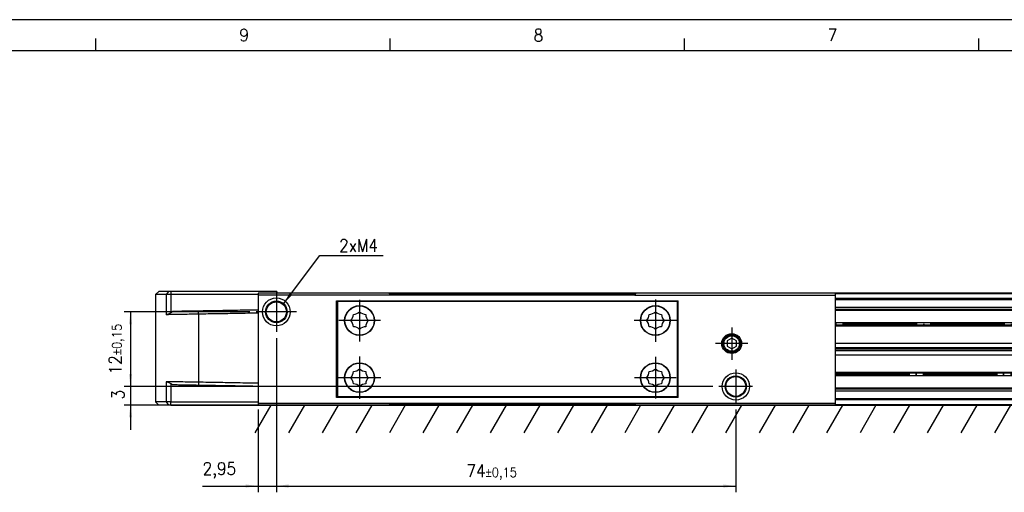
# Model space of a CAD drawing. Header units: millimetres. Extents: x -500 to 1397, y -592 to 328.
# Tile 4 of 15: x -351 to -192, y 252 to 328. Entities that reach past the tile are written whole.
import ezdxf

# ---------------------------------------------------------------- set-up
doc = ezdxf.new("R2010")
doc.units = ezdxf.units.MM
doc.linetypes.add('DOT_CENTER', pattern=[14, 12, -1, 0, -1])
doc.layers.add('1', color=7, linetype='Continuous')
doc.styles.add('CONVERTER_11', font='txt.shx', dxfattribs={"width": 0.9})
doc.dimstyles.new('ME10_DIM_30', dxfattribs={"dimtxt": 2, "dimasz": 2, "dimexe": 1, "dimexo": 1, "dimgap": 1, "dimtad": 1, "dimdsep": 46, "dimtxsty": 'CONVERTER_11', "dimsah": 1, "dimcen": 0.09, "dimclrd": 2, "dimclre": 2, "dimclrt": 2, "dimadec": 0, "dimazin": 0, "dimtol": 1, "dimtp": 0.15, "dimtm": 0.15, "dimtfac": 0.75, "dimtdec": 0, "dimtix": 1, "dimtmove": 0, "dimatfit": 3, "dimfxl": 1, "dimtolj": 1, "dimtzin": 0, "dimarcsym": 0})
doc.dimstyles.new('ME10_DIM_31', dxfattribs={"dimtxt": 2, "dimasz": 2, "dimexe": 1, "dimexo": 1, "dimgap": 1, "dimtad": 1, "dimdsep": 46, "dimtxsty": 'CONVERTER_11', "dimsah": 1, "dimcen": 0.09, "dimclrd": 2, "dimclre": 2, "dimclrt": 2, "dimadec": 0, "dimazin": 0, "dimtfac": 1, "dimtdec": 4, "dimtix": 1, "dimtmove": 0, "dimatfit": 3, "dimfxl": 1, "dimtolj": 1, "dimtzin": 0, "dimarcsym": 0})
doc.dimstyles.new('ME10_DIM_32', dxfattribs={"dimtxt": 2, "dimasz": 2, "dimexe": 1, "dimexo": 1, "dimgap": 1, "dimtad": 1, "dimdsep": 46, "dimtxsty": 'CONVERTER_11', "dimsah": 1, "dimcen": 0.09, "dimclrd": 2, "dimclre": 2, "dimclrt": 2, "dimadec": 0, "dimazin": 0, "dimtol": 1, "dimtp": 0.15, "dimtm": 0.15, "dimtfac": 0.75, "dimtdec": 0, "dimtix": 1, "dimtmove": 0, "dimatfit": 3, "dimfxl": 1, "dimtolj": 1, "dimtzin": 0, "dimarcsym": 0})
doc.dimstyles.new('ME10_DIM_35', dxfattribs={"dimtxt": 2, "dimasz": 2, "dimexe": 1, "dimexo": 1, "dimgap": 1, "dimtad": 1, "dimdsep": 46, "dimtxsty": 'CONVERTER_11', "dimsah": 1, "dimcen": 0.09, "dimclrd": 2, "dimclre": 2, "dimclrt": 2, "dimadec": 0, "dimazin": 0, "dimtfac": 1, "dimtdec": 4, "dimtix": 1, "dimtmove": 0, "dimatfit": 3, "dimfxl": 1, "dimtolj": 1, "dimtzin": 0, "dimarcsym": 0})
doc.dimstyles.get("Standard").update_dxf_attribs({"dimtxt": 0.18, "dimasz": 0.18, "dimexe": 0.18, "dimexo": 0.0625, "dimgap": 0.09, "dimtad": 0, "dimtih": 1, "dimtoh": 1, "dimdec": 4, "dimzin": 0, "dimdsep": 46, "dimtxsty": 'Standard', "dimcen": 0.09, "dimadec": 0, "dimazin": 0, "dimtfac": 1, "dimtdec": 4, "dimtofl": 0, "dimtmove": 0, "dimatfit": 3, "dimfxl": 1, "dimtolj": 1, "dimtzin": 0, "dimarcsym": 0})

# ---------------------------------------------------------------- blocks, each defined once
blk = doc.blocks.new('REGLA_S_CM-1240__36', base_point=(-328.8, 265.75))
at = {"color": 7, "linetype": 'Continuous'}
for p, q in [((-328.3, 284.05), (-328.8, 283.55)), ((-326.72, 284.05), (-328.3, 284.05)), ((-326.35, 284.05), (-326.72, 284.05)), ((-309.3, 284.05), (-326.35, 284.05)), ((-309.3, 284.05), (-309.3, 283.75)), ((-327.1, 283.55), (-328.8, 283.55)), ((-328.8, 283.55), (-328.8, 266.25)), ((-326.36, 283.55), (-327.1, 283.55)), ((-312.3, 283.55), (-326.36, 283.55)), ((-291.17, 283.75), (-309.3, 283.75)), ((-251.43, 283.75), (-291.17, 283.75)), ((-219.3, 283.75), (-251.43, 283.75)), ((-178.62, 283.75), (-219.3, 283.75)), ((-219.3, 281.21), (-178.72, 281.21)), ((-219.3, 275.7), (-179.05, 275.7)), ((-219.3, 275.04), (-178.61, 275.04)), ((-178.42, 274.75), (-219.3, 274.75)), ((-178.22, 274.46), (-219.3, 274.46)), ((-177.78, 273.8), (-219.3, 273.8)), ((-178.11, 268.29), (-219.3, 268.29)), ((-328.3, 265.75), (-328.8, 266.25)), ((-327.1, 266.25), (-328.8, 266.25)), ((-326.72, 265.75), (-328.3, 265.75)), ((-326.36, 266.25), (-327.1, 266.25)), ((-326.35, 265.75), (-326.72, 265.75)), ((-326.36, 266.25), (-312.3, 266.25)), ((-326.35, 265.75), (-312.3, 265.75)), ((-312.3, 265.75), (-309.3, 265.75)), ((-303.57, 265.75), (-309.3, 265.75)), ((-295.03, 265.75), (-303.57, 265.75)), ((-291.17, 265.75), (-295.03, 265.75)), ((-251.43, 265.75), (-291.17, 265.75)), ((-247.57, 265.75), (-251.43, 265.75)), ((-239.03, 265.75), (-247.57, 265.75)), ((-219.3, 265.75), (-239.03, 265.75)), ((-178.62, 265.75), (-219.3, 265.75))]:
    blk.add_line(p, q, dxfattribs=at)
at = {"color": 3, "linetype": 'Continuous'}
for p, q in [((-326.72, 284.05), (-327.1, 283.55)), ((-326.35, 284.05), (-326.36, 283.55)), ((-327.1, 283.55), (-327.1, 280.29)), ((-326.36, 283.55), (-326.36, 280.59)), ((-251.48, 283.65), (-291.12, 283.65)), ((-178.68, 283.65), (-219.3, 283.65)), ((-219.3, 282.93), (-179.16, 282.93)), ((-219.3, 282.75), (-179.29, 282.75)), ((-321.92, 280.38), (-321.92, 280.88)), ((-219.3, 281.49), (-178.91, 281.49)), ((-219.3, 281.01), (-178.59, 281.01)), ((-321.92, 280.38), (-321.92, 269.42)), ((-177.79, 278.98), (-219.3, 278.98)), ((-219.3, 278.64), (-178.03, 278.64)), ((-178.16, 278.44), (-219.3, 278.44)), ((-219.3, 271.06), (-179.08, 271.06)), ((-179.21, 270.86), (-219.3, 270.86)), ((-219.3, 270.52), (-179.44, 270.52)), ((-327.1, 269.51), (-327.1, 266.25)), ((-326.36, 269.21), (-326.36, 266.25)), ((-321.92, 269.42), (-321.92, 268.92)), ((-178.24, 268.49), (-219.3, 268.49)), ((-177.92, 268.01), (-219.3, 268.01)), ((-177.95, 266.75), (-219.3, 266.75)), ((-178.07, 266.57), (-219.3, 266.57)), ((-327.1, 266.25), (-326.72, 265.75)), ((-326.35, 265.75), (-326.36, 266.25)), ((-291.12, 265.85), (-251.48, 265.85)), ((-219.3, 265.85), (-178.55, 265.85))]:
    blk.add_line(p, q, dxfattribs=at)
at = {"color": 2, "linetype": 'DOT_CENTER'}
for p, q in [((-177.93, 278.78), (-219.3, 278.78)), ((-219.3, 270.72), (-179.31, 270.72))]:
    blk.add_line(p, q, dxfattribs=at)
at = {"color": 7, "linetype": 'Continuous'}
for points, knots in [([(-326.04, 280.81), (-326.07, 280.79), (-326.12, 280.76), (-326.2, 280.7), (-326.28, 280.65), (-326.33, 280.61), (-326.36, 280.59)], [0, 0, 0, 0, 0.0954141, 0.1919294, 0.2873586, 0.3838689, 0.3838689, 0.3838689, 0.3838689]), ([(-321.92, 280.88), (-322.37, 280.87), (-323.25, 280.86), (-324.39, 280.84), (-325.31, 280.82), (-325.8, 280.81), (-326.04, 280.81)], [0, 0, 0, 0, 1.348748, 2.635871, 3.411692, 4.119118, 4.119118, 4.119118, 4.119118]), ([(-312.3, 281.05), (-312.85, 281.04), (-313.95, 281.02), (-316.11, 280.98), (-318.76, 280.93), (-320.87, 280.9), (-321.92, 280.88)], [0, 0, 0, 0, 1.651431, 3.302863, 6.463121, 9.622621, 9.622621, 9.622621, 9.622621]), ([(-326.99, 280.29), (-327.01, 280.29), (-327.05, 280.29), (-327.08, 280.29), (-327.1, 280.29)], [0, 0, 0, 0, 0.0523112, 0.1039857, 0.1039857, 0.1039857, 0.1039857]), ([(-326.36, 280.59), (-326.42, 280.55), (-326.55, 280.47), (-326.71, 280.39), (-326.86, 280.33), (-326.95, 280.31), (-326.99, 280.29)], [0, 0, 0, 0, 0.2322232, 0.4424336, 0.5592034, 0.7069704, 0.7069704, 0.7069704, 0.7069704]), ([(-321.92, 280.38), (-322.41, 280.37), (-323.35, 280.36), (-324.7, 280.33), (-325.91, 280.31), (-326.65, 280.3), (-326.99, 280.29)], [0, 0, 0, 0, 1.45285, 2.839722, 4.039971, 5.07247, 5.07247, 5.07247, 5.07247]), ([(-312.3, 280.55), (-312.85, 280.54), (-313.95, 280.52), (-316.11, 280.48), (-318.76, 280.43), (-320.87, 280.4), (-321.92, 280.38)], [0, 0, 0, 0, 1.651431, 3.302863, 6.463247, 9.623627, 9.623627, 9.623627, 9.623627]), ([(-327.01, 269.51), (-327.02, 269.51), (-327.05, 269.51), (-327.08, 269.51), (-327.1, 269.51)], [0, 0, 0, 0, 0.04570452, 0.09092027, 0.09092027, 0.09092027, 0.09092027]), ([(-327.01, 269.51), (-326.97, 269.5), (-326.88, 269.47), (-326.74, 269.42), (-326.56, 269.34), (-326.43, 269.26), (-326.36, 269.21)], [0, 0, 0, 0, 0.1301788, 0.2770345, 0.4475943, 0.7194568, 0.7194568, 0.7194568, 0.7194568]), ([(-321.92, 269.42), (-322.41, 269.43), (-323.35, 269.44), (-324.7, 269.47), (-325.91, 269.49), (-326.66, 269.5), (-327.01, 269.51)], [0, 0, 0, 0, 1.45285, 2.839722, 4.047794, 5.085535, 5.085535, 5.085535, 5.085535]), ([(-326.04, 268.99), (-326.07, 269.01), (-326.12, 269.04), (-326.2, 269.1), (-326.28, 269.15), (-326.33, 269.19), (-326.36, 269.21)], [0, 0, 0, 0, 0.095415, 0.1919294, 0.2873585, 0.3838689, 0.3838689, 0.3838689, 0.3838689]), ([(-321.92, 268.92), (-322.37, 268.93), (-323.25, 268.94), (-324.39, 268.96), (-325.31, 268.98), (-325.8, 268.99), (-326.04, 268.99)], [0, 0, 0, 0, 1.348748, 2.635871, 3.411692, 4.119118, 4.119118, 4.119118, 4.119118]), ([(-312.3, 269.25), (-312.85, 269.26), (-313.95, 269.28), (-316.11, 269.32), (-318.76, 269.37), (-320.87, 269.4), (-321.92, 269.42)], [0, 0, 0, 0, 1.651431, 3.302863, 6.463247, 9.623627, 9.623627, 9.623627, 9.623627]), ([(-312.3, 268.75), (-312.85, 268.76), (-313.95, 268.78), (-316.11, 268.82), (-318.76, 268.87), (-320.87, 268.9), (-321.92, 268.92)], [0, 0, 0, 0, 1.651431, 3.302863, 6.463121, 9.622621, 9.622621, 9.622621, 9.622621])]:
    blk.add_open_spline(points, degree=3, knots=knots, dxfattribs=at)
blk = doc.blocks.new('CABEZA_ROSCADA_REGLA_S__37', base_point=(-312.3, 265.75))
at = {"color": 7, "linetype": 'Continuous'}
for p, q in [((-309.3, 283.75), (-312.3, 283.75)), ((-312.3, 283.75), (-312.3, 283.45)), ((-291, 283.45), (-312.3, 283.45)), ((-312.3, 283.45), (-312.3, 266.05)), ((-291.17, 283.75), (-309.3, 283.75)), ((-299.65, 266.95), (-299.65, 282.55)), ((-299.65, 282.55), (-244.6, 282.55)), ((-299.47, 267.1), (-299.47, 282.4)), ((-244.77, 282.4), (-299.47, 282.4)), ((-291, 283.45), (-291.17, 283.75)), ((-251.6, 283.45), (-291, 283.45)), ((-251.43, 283.75), (-251.6, 283.45)), ((-251.6, 283.45), (-219.3, 283.45)), ((-219.3, 283.75), (-251.43, 283.75)), ((-244.77, 282.4), (-244.77, 267.1)), ((-244.6, 266.95), (-244.6, 282.55)), ((-219.3, 283.45), (-219.3, 283.75)), ((-219.3, 266.05), (-219.3, 283.45)), ((-236, 276.52), (-236.75, 276.08)), ((-236.75, 276.08), (-236.75, 275.22)), ((-235.25, 276.08), (-236, 276.52)), ((-235.25, 275.22), (-235.25, 276.08)), ((-236.75, 275.22), (-236, 274.78)), ((-236, 274.78), (-235.25, 275.22)), ((-244.6, 266.95), (-299.65, 266.95)), ((-299.47, 267.1), (-244.77, 267.1)), ((-312.3, 266.05), (-312.3, 265.75)), ((-312.3, 266.05), (-291, 266.05)), ((-312.3, 265.75), (-309.3, 265.75)), ((-303.57, 265.75), (-309.3, 265.75)), ((-295.03, 265.75), (-303.57, 265.75)), ((-291.17, 265.75), (-295.03, 265.75)), ((-291.17, 265.75), (-291, 266.05)), ((-291, 266.05), (-251.6, 266.05)), ((-251.6, 266.05), (-251.43, 265.75)), ((-251.6, 266.05), (-219.3, 266.05)), ((-247.57, 265.75), (-251.43, 265.75)), ((-239.03, 265.75), (-247.57, 265.75)), ((-219.3, 265.75), (-239.03, 265.75)), ((-219.3, 265.75), (-219.3, 266.05))]:
    blk.add_line(p, q, dxfattribs=at)
for centre, radius in [((-309.35, 280.75), 2.24), ((-309.35, 280.75), 1.74), ((-309.35, 280.75), 1.62), ((-295.95, 279.35), 2.4), ((-295.95, 279.35), 2.35), ((-248.3, 279.35), 2.4), ((-248.3, 279.35), 2.35), ((-236, 275.65), 1.6), ((-236, 275.65), 1.42), ((-236, 275.65), 1.25), ((-295.95, 270.15), 2.4), ((-295.95, 270.15), 2.35), ((-248.3, 270.15), 2.4), ((-248.3, 270.15), 2.35), ((-235.35, 268.75), 2.2), ((-235.35, 268.75), 1.7), ((-235.35, 268.75), 1.6)]:
    blk.add_circle(centre, radius, dxfattribs=at)
for centre, start, end in [((-296.98, 281.85), 271.4323, 313.5677), ((-294.92, 281.85), 226.4323, 268.5677), ((-249.33, 281.85), 271.4323, 313.5677), ((-247.27, 281.85), 226.4323, 268.5677), ((-298.45, 280.38), 316.4323, 358.5677), ((-298.45, 278.32), 1.4323, 43.5677), ((-293.45, 280.38), 181.4323, 223.5677), ((-293.45, 278.32), 136.4323, 178.5677), ((-250.8, 280.38), 316.4323, 358.5677), ((-250.8, 278.32), 1.4323, 43.5677), ((-245.8, 280.38), 181.4323, 223.5677), ((-245.8, 278.32), 136.4323, 178.5677), ((-296.98, 276.85), 46.4323, 88.5677), ((-294.92, 276.85), 91.4323, 133.5677), ((-249.33, 276.85), 46.4323, 88.5677), ((-247.27, 276.85), 91.4323, 133.5677), ((-296.98, 272.65), 271.4323, 313.5677), ((-294.92, 272.65), 226.4323, 268.5677), ((-249.33, 272.65), 271.4323, 313.5677), ((-247.27, 272.65), 226.4323, 268.5677), ((-298.45, 271.18), 316.4323, 358.5677), ((-298.45, 269.12), 1.4323, 43.5677), ((-293.45, 271.18), 181.4323, 223.5677), ((-293.45, 269.12), 136.4323, 178.5677), ((-250.8, 271.18), 316.4323, 358.5677), ((-250.8, 269.12), 1.4323, 43.5677), ((-245.8, 271.18), 181.4323, 223.5677), ((-245.8, 269.12), 136.4323, 178.5677), ((-296.98, 267.65), 46.4323, 88.5677), ((-294.92, 267.65), 91.4323, 133.5677), ((-249.33, 267.65), 46.4323, 88.5677), ((-247.27, 267.65), 91.4323, 133.5677)]:
    blk.add_arc(centre, 1.5, start, end, dxfattribs=at)
at = {"layer": '1', "color": 2, "linetype": 'DOT_CENTER'}
for p, q in [((-309.35, 283.99), (-309.35, 277.51)), ((-295.95, 282.7), (-295.95, 276)), ((-248.3, 282.75), (-248.3, 275.95)), ((-306.11, 280.75), (-312.6, 280.75)), ((-292.6, 279.35), (-299.3, 279.35)), ((-244.9, 279.35), (-251.7, 279.35)), ((-236, 278.25), (-236, 273.05)), ((-233.4, 275.65), (-238.6, 275.65)), ((-295.95, 273.55), (-295.95, 266.75)), ((-248.3, 273.5), (-248.3, 266.8)), ((-235.35, 271.45), (-235.35, 266.05)), ((-292.55, 270.15), (-299.35, 270.15)), ((-244.95, 270.15), (-251.65, 270.15)), ((-232.66, 268.75), (-238.05, 268.75))]:
    blk.add_line(p, q, dxfattribs=at)
blk = doc.blocks.new('REGLA_S-1020__38', base_point=(-328.8, 265.75))
for name, p in [('REGLA_S_CM-1240__36', (-328.8, 265.75)), ('CABEZA_ROSCADA_REGLA_S__37', (-312.3, 265.75))]:
    blk.add_blockref(name, p)
blk = doc.blocks.new('*D69')
at = {"layer": '1', "color": 2, "linetype": 'Continuous'}
for p, q in [((-313.6, 280.75), (-333.85, 280.75)), ((-332.85, 280.75), (-332.85, 268.75)), ((-239.05, 268.75), (-333.85, 268.75))]:
    blk.add_line(p, q, dxfattribs=at)
at = {"layer": '1', "color": 2}
for points in [[(-332.59, 278.75), (-333.12, 278.75), (-332.85, 280.75)], [(-333.12, 270.75), (-332.59, 270.75), (-332.85, 268.75)]]:
    blk.add_solid(points, dxfattribs=at)
at = {"layer": '1', "color": 2, "insert": (-333.85, 270.69), "char_height": 2, "attachment_point": 7, "rotation": 90, "line_spacing_factor": 0.60024, "style": 'CONVERTER_11'}
blk.add_mtext('\\C2;12\\C2;\\H1.5;{\\Fgdt;`}0,15', dxfattribs=at)
blk = doc.blocks.new('*D70')
at = {"layer": '1', "color": 2, "linetype": 'Continuous'}
for p, q in [((-309.35, 276.51), (-309.35, 251.71)), ((-312.3, 265.05), (-312.3, 251.71)), ((-321.24, 252.71), (-312.3, 252.71)), ((-312.3, 252.71), (-309.35, 252.71)), ((-309.35, 252.71), (-305.35, 252.71))]:
    blk.add_line(p, q, dxfattribs=at)
at = {"layer": '1', "color": 2}
for points in [[(-314.3, 252.45), (-314.3, 252.98), (-312.3, 252.71)], [(-307.35, 252.98), (-307.35, 252.45), (-309.35, 252.71)]]:
    blk.add_solid(points, dxfattribs=at)
at = {"layer": '1', "color": 2, "insert": (-321.24, 253.91), "char_height": 2, "attachment_point": 7, "rotation": 0.0001, "line_spacing_factor": 0.60024, "style": 'CONVERTER_11'}
blk.add_mtext('2,95', dxfattribs=at)
blk = doc.blocks.new('*D71')
at = {"layer": '1', "color": 2, "linetype": 'Continuous'}
for p, q in [((-309.35, 276.51), (-309.35, 251.7)), ((-235.35, 265.05), (-235.35, 251.7)), ((-309.35, 252.7), (-235.35, 252.7))]:
    blk.add_line(p, q, dxfattribs=at)
at = {"layer": '1', "color": 2}
for points in [[(-307.35, 252.97), (-307.35, 252.44), (-309.35, 252.7)], [(-237.35, 252.44), (-237.35, 252.97), (-235.35, 252.7)]]:
    blk.add_solid(points, dxfattribs=at)
at = {"layer": '1', "color": 2, "insert": (-278.72, 253.7), "char_height": 2, "attachment_point": 7, "rotation": 0.0001, "line_spacing_factor": 0.60024, "style": 'CONVERTER_11'}
blk.add_mtext('\\C2;74\\C2;\\H1.5;{\\Fgdt;`}0,15', dxfattribs=at)
blk = doc.blocks.new('*D74')
at = {"layer": '1', "color": 2, "linetype": 'Continuous'}
for p, q in [((-332.85, 272.75), (-332.85, 268.75)), ((-239.05, 268.75), (-333.85, 268.75)), ((-332.85, 268.75), (-332.85, 265.75)), ((-240.03, 265.75), (-333.85, 265.75)), ((-332.85, 265.75), (-332.85, 261.75))]:
    blk.add_line(p, q, dxfattribs=at)
at = {"layer": '1', "color": 2}
for points in [[(-333.12, 270.75), (-332.59, 270.75), (-332.85, 268.75)], [(-332.59, 263.75), (-333.12, 263.75), (-332.85, 265.75)]]:
    blk.add_solid(points, dxfattribs=at)
at = {"layer": '1', "color": 2, "insert": (-333.85, 266.65), "char_height": 2, "attachment_point": 7, "rotation": 90, "line_spacing_factor": 0.60024, "style": 'CONVERTER_11'}
blk.add_mtext('3', dxfattribs=at)
blk = doc.blocks.new('_A2', base_point=(89.41, -87.22))
at = {"layer": '1', "color": 2, "linetype": 'Continuous'}
for p, q in [((94.41, 327.78), (-499.59, 327.78)), ((-338.44, 322.78), (-338.44, 324.78)), ((-291.02, 322.78), (-291.02, 324.78)), ((-243.6, 322.78), (-243.6, 324.78)), ((-196.19, 322.78), (-196.19, 324.78))]:
    blk.add_line(p, q, dxfattribs=at)
at = {"layer": '1', "color": 7, "linetype": 'Continuous'}
blk.add_line((89.41, 322.78), (-479.59, 322.78), dxfattribs=at)
at = {"layer": '1', "color": 2, "char_height": 2, "attachment_point": 4, "line_spacing_factor": 1.20048, "style": 'CONVERTER_11'}
for s, insert in [('9', (-315.31, 325.31)), ('8', (-267.91, 325.28)), ('7', (-220.56, 325.33))]:
    blk.add_mtext(s, dxfattribs=dict(at, insert=insert))
blk = doc.blocks.new('Bottom2', base_point=(-224.8, 274.9))
at = {"layer": '1', "color": 2, "linetype": 'Continuous'}
for p, q in [((-314.871, 265.75), (-57.51, 265.75)), ((-310.241, 265.75), (-312.81, 261.3)), ((-304.825, 265.75), (-307.394, 261.3)), ((-299.41, 265.75), (-301.979, 261.3)), ((-293.994, 265.75), (-296.563, 261.3)), ((-288.579, 265.75), (-291.148, 261.3)), ((-283.163, 265.75), (-285.732, 261.3)), ((-277.748, 265.75), (-280.317, 261.3)), ((-272.332, 265.75), (-274.901, 261.3)), ((-266.916, 265.75), (-269.486, 261.3)), ((-261.501, 265.75), (-264.07, 261.3)), ((-256.085, 265.75), (-258.655, 261.3)), ((-250.67, 265.75), (-253.239, 261.3)), ((-245.254, 265.75), (-247.823, 261.3)), ((-239.839, 265.75), (-242.408, 261.3)), ((-234.423, 265.75), (-236.992, 261.3)), ((-229.008, 265.75), (-231.577, 261.3)), ((-223.592, 265.75), (-226.161, 261.3)), ((-218.177, 265.75), (-220.746, 261.3)), ((-212.761, 265.75), (-215.33, 261.3)), ((-207.345, 265.75), (-209.915, 261.3)), ((-201.93, 265.75), (-204.499, 261.3)), ((-196.514, 265.75), (-199.084, 261.3)), ((-191.099, 265.75), (-193.668, 261.3))]:
    blk.add_line(p, q, dxfattribs=at)
at = {"layer": '1', "color": 2}
blk.add_solid([(-307.204, 283.801), (-306.782, 283.485), (-308.193, 282.043)], dxfattribs=at)
blk.add_blockref('REGLA_S-1020__38', (-328.8, 265.75))
at = {"layer": '1', "color": 2, "style": 'CONVERTER_11', "width": 0.9}
blk.add_text('2xM4', height=2, dxfattribs=at).set_placement((-299.245, 290.434))
at = {"layer": '1'}
for base, p1, p2, dimstyle, picture, middle in [((-332.852, 280.75), (-238.049, 268.75), (-312.597, 280.75), 'ME10_DIM_30', '*D69', (-334.852, 274.75)), ((-332.852, 268.75), (-239.028, 265.75), (-238.049, 268.75), 'ME10_DIM_35', '*D74', (-334.852, 267.25))]:
    dim = blk.add_linear_dim(base=base, p1=p1, p2=p2, angle=90, dimstyle=dimstyle, dxfattribs=at)
    dim.commit()
    dim.dimension.update_dxf_attribs({"geometry": picture, "text_midpoint": middle, "text_rotation": 90})
for base, p1, p2, dimstyle, picture, middle in [((-312.3, 252.713), (-309.353, 277.506), (-312.3, 266.05), 'ME10_DIM_31', '*D70', (-318.49, 254.813)), ((-309.353, 252.704), (-235.353, 266.054), (-309.353, 277.506), 'ME10_DIM_32', '*D71', (-274.353, 254.704))]:
    dim = blk.add_linear_dim(base=base, p1=p1, p2=p2, dimstyle=dimstyle, dxfattribs=at)
    dim.commit()
    dim.dimension.update_dxf_attribs({"geometry": picture, "text_midpoint": middle, "text_rotation": 0.00014})
at = {"layer": '1', "color": 2, "linetype": 'Continuous', "has_arrowhead": 0}
blk.add_leader([(-308.193, 282.043), (-302.355, 289.83), (-292.159, 289.83)], dimstyle='Standard', dxfattribs=at)

msp = doc.modelspace()

# ---------------------------------------------------------------- block references
for name, p in [('_A2', (89.41, -87.22)), ('Bottom2', (-224.8, 274.9))]:
    msp.add_blockref(name, p)

doc.saveas('drawing.dxf')
